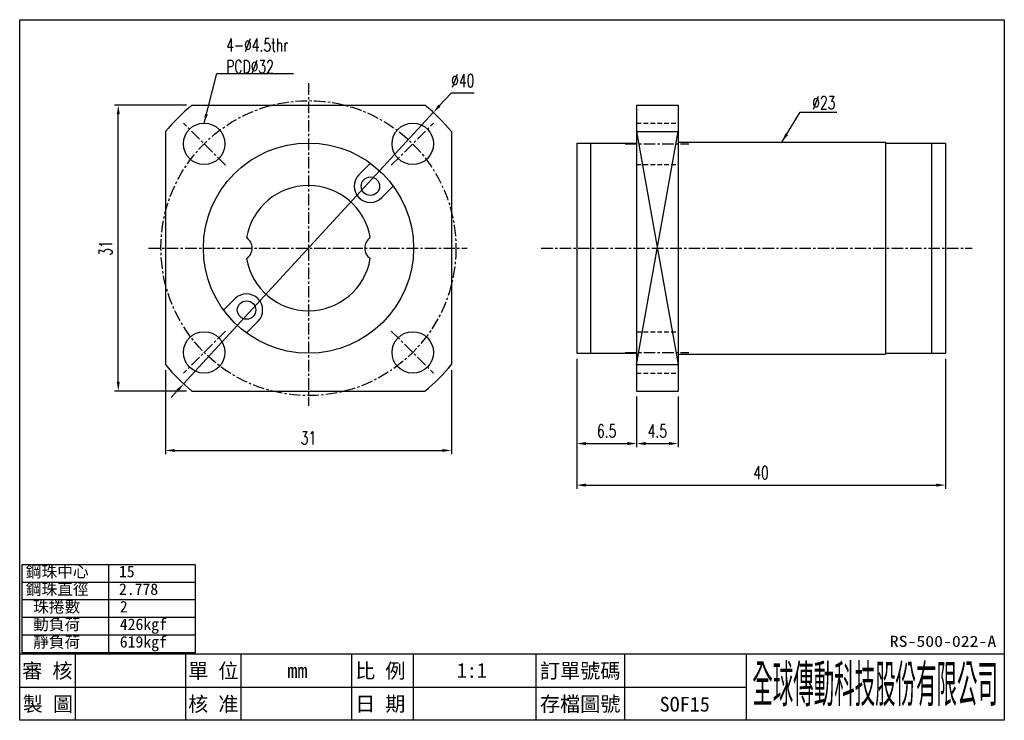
# Model space of a CAD drawing. Header units: millimetres. Extents: x 4 to 111, y 2 to 78.
import ezdxf
from ezdxf.enums import TextEntityAlignment as Align

# ---------------------------------------------------------------- set-up
doc = ezdxf.new("R2010")
doc.units = ezdxf.units.MM
doc.linetypes.add('CENTER', pattern=[2, 1.25, -0.25, 0.25, -0.25])
doc.linetypes.add('DASHED', pattern=[0.75, 0.5, -0.25])
for name, color, linetype in [('CHA', 2, 'Continuous'), ('CL', 1, 'CENTER'), ('DIM', 4, 'Continuous'), ('HID', 2, 'DASHED'), ('OUT', 3, 'Continuous')]:
    doc.layers.add(name, color=color, linetype=linetype)
doc.styles.add('DIM-7', font='SIMPLEX.shx', dxfattribs={"width": 0.7, "bigfont": 'chineset.shx'})
doc.styles.add('T', font='kaiu.ttf')
doc.dimstyles.new('CNS', dxfattribs={"dimscale": 0.4, "dimtxt": 3.5, "dimasz": 2.5, "dimexe": 1, "dimexo": 1.5, "dimgap": 0.09, "dimtad": 0, "dimtoh": 1, "dimdsep": 46, "dimtxsty": 'DIM-7', "dimcen": 0.09, "dimclrd": 256, "dimclre": 256, "dimclrt": 4, "dimadec": 0, "dimazin": 0, "dimtfac": 1, "dimtmove": 1, "dimatfit": 0, "dimfxl": 1, "dimtvp": 0.971429, "dimtolj": 1, "dimarcsym": 0})

# ---------------------------------------------------------------- blocks, each defined once
blk = doc.blocks.new('*D8')
at = {"layer": 'DEFPOINTS', "color": 0}
for p in [(64.61, 41.98), (104.61, 41.98), (104.61, 27.67)]:
    blk.add_point(p, dxfattribs=at)
at = {"layer": 'DIM', "lineweight": -2}
for p, q in [((64.61, 41.38), (64.61, 27.27)), ((104.61, 41.38), (104.61, 27.27)), ((65.61, 27.67), (103.61, 27.67))]:
    blk.add_line(p, q, dxfattribs=at)
at = {"layer": 'DIM'}
for points in [[(65.61, 27.84), (65.61, 27.51), (64.61, 27.67)], [(103.61, 27.84), (103.61, 27.51), (104.61, 27.67)]]:
    blk.add_solid(points, dxfattribs=at)
at = {"layer": 'DIM', "color": 4, "insert": (84.61, 29.03), "char_height": 1.4, "attachment_point": 5, "style": 'DIM-7'}
blk.add_mtext('\\A1;40', dxfattribs=at)
blk = doc.blocks.new('*D9')
at = {"layer": 'DEFPOINTS', "color": 0}
for p in [(20.02, 40.74), (51.02, 40.74), (51.02, 31.43)]:
    blk.add_point(p, dxfattribs=at)
at = {"layer": 'DIM', "lineweight": -2}
for p, q in [((20.02, 40.14), (20.02, 31.03)), ((51.02, 40.14), (51.02, 31.03)), ((21.02, 31.43), (50.02, 31.43))]:
    blk.add_line(p, q, dxfattribs=at)
at = {"layer": 'DIM'}
for points in [[(21.02, 31.6), (21.02, 31.27), (20.02, 31.43)], [(50.02, 31.6), (50.02, 31.27), (51.02, 31.43)]]:
    blk.add_solid(points, dxfattribs=at)
at = {"layer": 'DIM', "color": 4, "insert": (35.52, 32.79), "char_height": 1.4, "attachment_point": 5, "style": 'DIM-7'}
blk.add_mtext('\\A1;31', dxfattribs=at)
blk = doc.blocks.new('*D10')
at = {"layer": 'DEFPOINTS', "color": 0}
for p in [(14.89, 68.88), (22.88, 68.88), (22.88, 37.88)]:
    blk.add_point(p, dxfattribs=at)
at = {"layer": 'DIM', "lineweight": -2}
for p, q in [((22.28, 68.88), (14.49, 68.88)), ((14.89, 38.88), (14.89, 67.88)), ((22.28, 37.88), (14.49, 37.88))]:
    blk.add_line(p, q, dxfattribs=at)
at = {"layer": 'DIM'}
for points in [[(14.72, 67.88), (15.05, 67.88), (14.89, 68.88)], [(14.72, 38.88), (15.05, 38.88), (14.89, 37.88)]]:
    blk.add_solid(points, dxfattribs=at)
at = {"layer": 'DIM', "color": 4, "insert": (13.53, 53.38), "char_height": 1.4, "attachment_point": 5, "rotation": 90, "style": 'DIM-7'}
blk.add_mtext('\\A1;31', dxfattribs=at)
blk = doc.blocks.new('*D11')
at = {"layer": 'DEFPOINTS', "color": 0}
for p in [(49.06, 68.1), (21.98, 38.66)]:
    blk.add_point(p, dxfattribs=at)
at = {"layer": 'DIM', "lineweight": -2}
for p, q in [((50.98, 70.19), (49.73, 68.84)), ((53.49, 70.19), (50.98, 70.19)), ((21.98, 38.66), (49.06, 68.1)), ((21.3, 37.92), (20.62, 37.19))]:
    blk.add_line(p, q, dxfattribs=at)
at = {"layer": 'DIM'}
for points in [[(49.61, 68.95), (49.85, 68.72), (49.06, 68.1)], [(21.18, 38.03), (21.42, 37.81), (21.98, 38.66)]]:
    blk.add_solid(points, dxfattribs=at)
at = {"layer": 'DIM', "color": 4, "insert": (52.25, 71.55), "char_height": 1.4, "attachment_point": 5, "style": 'DIM-7'}
blk.add_mtext('\\A1;∅40', dxfattribs=at)
blk = doc.blocks.new('*D12')
at = {"layer": 'DEFPOINTS', "color": 0}
for p in [(64.61, 41.98), (71.11, 37.88), (71.11, 32.18)]:
    blk.add_point(p, dxfattribs=at)
at = {"layer": 'DIM', "lineweight": -2}
for p, q in [((64.61, 41.38), (64.61, 31.78)), ((71.11, 37.28), (71.11, 31.78)), ((65.61, 32.18), (70.11, 32.18))]:
    blk.add_line(p, q, dxfattribs=at)
at = {"layer": 'DIM'}
for points in [[(65.61, 32.35), (65.61, 32.01), (64.61, 32.18)], [(70.11, 32.35), (70.11, 32.01), (71.11, 32.18)]]:
    blk.add_solid(points, dxfattribs=at)
at = {"layer": 'DIM', "color": 4, "insert": (67.86, 33.54), "char_height": 1.4, "attachment_point": 5, "style": 'DIM-7'}
blk.add_mtext('\\A1;6.5', dxfattribs=at)
blk = doc.blocks.new('*D13')
at = {"layer": 'DEFPOINTS', "color": 0}
for p in [(71.11, 37.88), (75.61, 37.88), (75.61, 32.18)]:
    blk.add_point(p, dxfattribs=at)
at = {"layer": 'DIM', "lineweight": -2}
for p, q in [((71.11, 37.28), (71.11, 31.78)), ((75.61, 37.28), (75.61, 31.78)), ((72.11, 32.18), (74.61, 32.18))]:
    blk.add_line(p, q, dxfattribs=at)
at = {"layer": 'DIM'}
for points in [[(72.11, 32.35), (72.11, 32.01), (71.11, 32.18)], [(74.61, 32.35), (74.61, 32.01), (75.61, 32.18)]]:
    blk.add_solid(points, dxfattribs=at)
at = {"layer": 'DIM', "color": 4, "insert": (73.36, 33.54), "char_height": 1.4, "attachment_point": 5, "style": 'DIM-7'}
blk.add_mtext('\\A1;4.5', dxfattribs=at)

msp = doc.modelspace()

# ---------------------------------------------------------------- linework, layer by layer
at = {"layer": 'CHA', "color": 7}
for p, q in [((4.195, 78.16), (110.995, 78.16)), ((4.195, 2.16), (4.195, 78.16)), ((110.995, 78.16), (110.995, 2.16)), ((4.195, 9.36), (110.995, 9.36)), ((110.995, 2.16), (4.195, 2.16))]:
    msp.add_line(p, q, dxfattribs=at)
at = {"layer": 'CHA'}
for p, q in [((10.195, 9.36), (10.195, 2.16)), ((22.195, 9.36), (22.195, 2.16)), ((28.195, 9.36), (28.195, 2.16)), ((40.195, 9.36), (40.195, 2.16)), ((46.861, 9.36), (46.861, 2.16)), ((60.195, 9.36), (60.195, 2.16)), ((69.786, 9.36), (69.786, 2.16)), ((82.995, 9.36), (82.995, 2.16)), ((4.195, 5.76), (82.995, 5.76))]:
    msp.add_line(p, q, dxfattribs=at)
at = {"layer": 'CL'}
for p, q in [((35.517, 71.265), (35.517, 36.279)), ((26.528, 62.369), (21.967, 66.929)), ((44.506, 62.369), (49.066, 66.929)), ((18.152, 53.379), (52.72, 53.379)), ((26.528, 44.39), (21.967, 39.83)), ((44.506, 44.39), (49.066, 39.83))]:
    msp.add_line(p, q, dxfattribs=at)
at = {"layer": 'CL', "linetype": 'CENTER'}
for p, q in [((69.883, 64.693), (76.776, 64.693)), ((60.767, 53.379), (107.521, 53.379)), ((69.883, 42.066), (76.776, 42.066))]:
    msp.add_line(p, q, dxfattribs=at)
at = {"layer": 'CL'}
msp.add_circle((35.517, 53.379), 16, dxfattribs=at)
at = {"layer": 'DIM'}
for p, q in [((23.226, 19.025), (4.415, 19.025)), ((4.415, 19.025), (4.415, 9.494)), ((13.82, 19.025), (13.82, 9.494)), ((23.226, 19.025), (23.226, 9.494)), ((23.226, 17.119), (4.415, 17.119)), ((23.226, 15.213), (4.415, 15.213)), ((23.226, 13.306), (4.415, 13.306)), ((23.226, 11.4), (4.415, 11.4)), ((23.226, 9.494), (4.415, 9.494))]:
    msp.add_line(p, q, dxfattribs=at)
at = {"layer": 'HID'}
for p, q in [((71.112, 66.943), (75.612, 66.943)), ((71.112, 62.443), (75.612, 62.443)), ((71.112, 44.316), (75.612, 44.316)), ((71.112, 39.816), (75.612, 39.816))]:
    msp.add_line(p, q, dxfattribs=at)
at = {"layer": 'OUT'}
for p, q in [((22.878, 68.879), (48.156, 68.879)), ((71.112, 68.879), (71.112, 37.879)), ((71.112, 68.879), (75.612, 68.879)), ((75.612, 68.879), (75.612, 37.879)), ((20.017, 66.019), (20.017, 40.74)), ((51.017, 66.019), (51.017, 40.74)), ((71.112, 40.74), (75.612, 66.019)), ((71.112, 66.019), (75.612, 40.74)), ((71.112, 66.019), (75.612, 66.019)), ((64.612, 64.779), (71.112, 64.779)), ((64.612, 64.779), (64.612, 41.979)), ((66.112, 64.779), (66.112, 41.979)), ((75.612, 64.879), (75.612, 41.879)), ((75.612, 64.879), (98.112, 64.879)), ((75.612, 64.679), (75.612, 64.679)), ((98.112, 64.879), (98.112, 41.879)), ((98.112, 64.779), (104.612, 64.779)), ((103.112, 64.779), (103.112, 41.979)), ((104.612, 64.779), (104.612, 41.979)), ((40.997, 61.334), (42.245, 62.582)), ((43.472, 58.86), (44.72, 60.107)), ((27.562, 47.899), (26.314, 46.651)), ((30.037, 45.424), (28.789, 44.177)), ((64.612, 41.979), (71.112, 41.979)), ((75.612, 42.079), (75.612, 42.079)), ((75.612, 41.879), (98.112, 41.879)), ((98.112, 41.979), (104.612, 41.979)), ((71.112, 40.74), (75.612, 40.74)), ((22.878, 37.879), (48.156, 37.879)), ((71.112, 37.879), (75.612, 37.879))]:
    msp.add_line(p, q, dxfattribs=at)
for centre, radius in [((24.203, 64.693), 2.25), ((46.831, 64.693), 2.25), ((35.517, 53.379), 11.4), ((42.234, 60.097), 1), ((28.799, 46.662), 1), ((24.203, 42.066), 2.25), ((46.831, 42.066), 2.25)]:
    msp.add_circle(centre, radius, dxfattribs=at)
for centre, radius, start, end in [((35.517, 53.379), 20, 129.19497, 140.80503), ((35.517, 53.379), 20, 39.19497, 50.80503), ((42.234, 60.097), 1.75, 135, 315), ((35.517, 53.379), 6.8, 9.63717, 170.35817), ((28.017, 53.379), 1.39, 304.95187, 55.04813), ((43.017, 53.379), 1.389, 124.96162, 235.03838), ((35.517, 53.379), 6.8, 189.64183, 350.36283), ((28.799, 46.662), 1.75, 315, 135), ((35.517, 53.379), 20, 219.19497, 230.80503), ((35.517, 53.379), 20, 309.19497, 320.80503)]:
    msp.add_arc(centre, radius, start, end, dxfattribs=at)

# ---------------------------------------------------------------- texts
at = {"layer": 'CHA', "style": 'T'}
for s, height, width, p, p2 in [('RS-500-022-A', 1.2, 1.133825, (98.574, 10.127), (110.12, 10.127)), ('全球傳動科技股份有限公司', 4, 0.392505, (83.66, 4.126), (110.307, 4.126))]:
    msp.add_text(s, height=height, dxfattribs=dict(at, width=width)).set_placement(p, p2, align=Align.FIT)
for s, p in [('審 核', (7.195, 7.56)), ('單 位', (25.195, 7.56)), ('比 例', (43.307, 7.56)), ('1:1', (53.237, 7.56)), ('訂單號碼', (64.99, 7.56)), ('mm', (34.316, 7.56)), ('製 圖', (7.255, 3.96)), ('核 准', (25.195, 3.96)), ('日 期', (43.307, 3.96)), ('存檔圖號', (64.99, 3.96)), ('SOF15', (76.332, 3.903))]:
    msp.add_text(s, height=1.6, dxfattribs=at).set_placement(p, align=Align.MIDDLE)
at = {"layer": 'DIM', "style": 'T'}
for s, p in [('鋼珠中心', (4.856, 17.672)), ('15', (14.963, 17.672)), ('鋼珠直徑', (4.856, 15.766)), ('2.778', (14.963, 15.766)), ('珠捲數', (5.65, 13.859)), ('2', (15.055, 13.859)), ('動負荷', (5.65, 11.953)), ('426kgf', (15.055, 11.953)), ('靜負荷', (5.65, 10.047)), ('619kgf', (15.055, 10.047))]:
    msp.add_text(s, height=1.25, dxfattribs=at).set_placement(p)
at = {"layer": 'DIM', "color": 4, "char_height": 1.4, "attachment_point": 7, "style": 'DIM-7'}
for s, insert in [('4-%%C4.5thr\\PPCD%%C32', (26.6, 72.372)), ('%%C23', (90.16, 68.456))]:
    msp.add_mtext(s, dxfattribs=dict(at, insert=insert))

# ---------------------------------------------------------------- dimensions: what is measured, and where the dimension line sits
at = {"layer": 'DIM'}
dim = msp.add_diameter_dim_2p(p1=(21.979, 38.658), p2=(49.055, 68.101), dimstyle='CNS', dxfattribs=at)
dim.commit()
dim.dimension.update_dxf_attribs({"geometry": '*D11', "text_midpoint": (50.977, 70.191), "dimtype": 163})
dim = msp.add_linear_dim(base=(14.887, 68.879), p1=(22.878, 37.879), p2=(22.878, 68.879), angle=90, dimstyle='CNS', dxfattribs=at)
dim.commit()
dim.dimension.update_dxf_attribs({"geometry": '*D10', "text_midpoint": (13.527, 53.379)})
for base, p1, p2, picture, middle in [((104.612, 27.675), (64.612, 41.979), (104.612, 41.979), '*D8', (84.612, 29.035)), ((71.112, 32.181), (64.612, 41.979), (71.112, 37.879), '*D12', (67.862, 33.541)), ((51.017, 31.435), (20.017, 40.74), (51.017, 40.74), '*D9', (35.517, 32.795)), ((75.612, 32.181), (71.112, 37.879), (75.612, 37.879), '*D13', (73.362, 33.541))]:
    dim = msp.add_linear_dim(base=base, p1=p1, p2=p2, dimstyle='CNS', dxfattribs=at)
    dim.commit()
    dim.dimension.update_dxf_attribs({"geometry": picture, "text_midpoint": middle})

# ---------------------------------------------------------------- leaders
at = {"layer": 'DIM', "annotation_type": 0, "has_hookline": 1, "hookline_direction": 0, "text_width": 7.28}
msp.add_leader([(24.203, 66.943), (25.564, 72.336), (26.564, 72.336)], dimstyle='CNS', override={"dimgap": 0.09, "dimtad": 1}, dxfattribs=at)
at = {"layer": 'DIM'}
msp.add_leader([(86.862, 64.879), (88.869, 68.141), (92.842, 68.141)], dimstyle='CNS', override={"dimgap": 0.09, "dimtad": 1}, dxfattribs=at)

doc.saveas('drawing.dxf')
